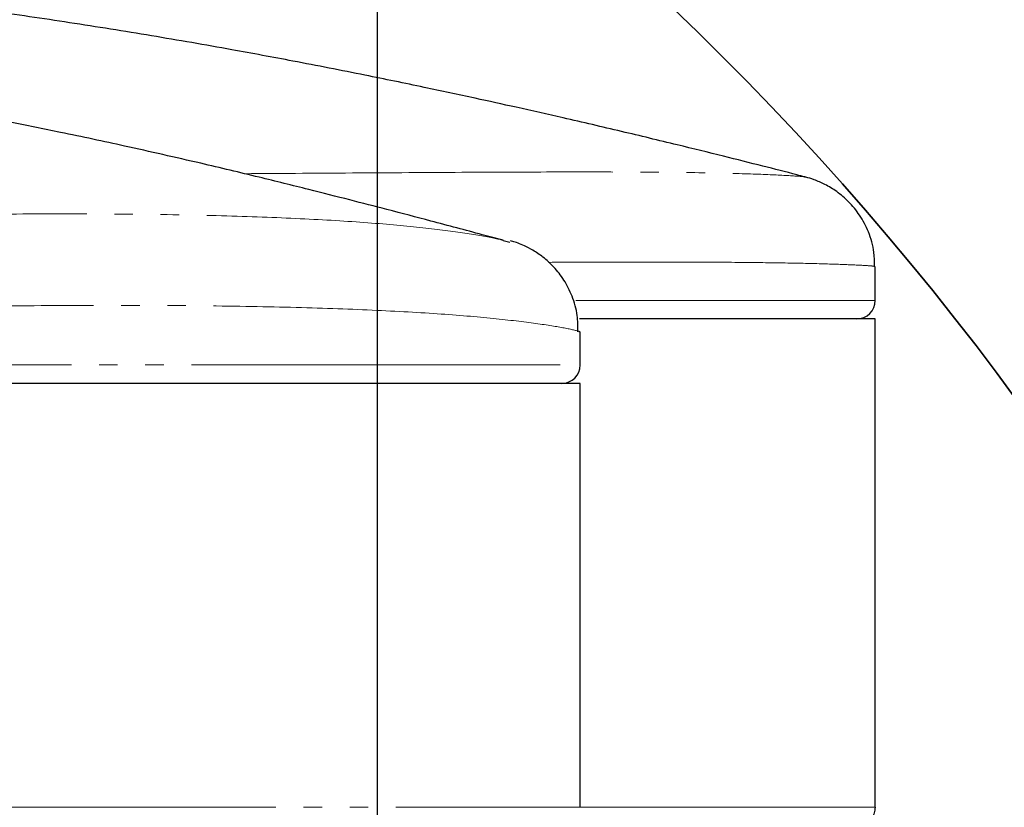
# Model space of a CAD drawing. Header units: millimetres. Extents: x 0 to 7327, y -11399 to -6123.
# Tile 36 of 87: x 2220 to 2273, y -8540 to -8497. Entities that reach past the tile are written whole.
import ezdxf

# ---------------------------------------------------------------- set-up
doc = ezdxf.new("R2010")
doc.units = ezdxf.units.MM
doc.linetypes.add('PHANTOM', pattern=[26.5, 20, -1.5, 1, -1.5, 1, -1.5])
for name, color, linetype, lineweight in [('AM_5', 3, 'Continuous', 25), ('AM_6', 2, 'Continuous', 35), ('LineThick', 7, 'Continuous', 30)]:
    doc.layers.add(name, color=color, linetype=linetype, lineweight=lineweight)
doc.styles.add('HHI_Dims', font='simplex.shx', dxfattribs={"width": 0.8, "bigfont": 'whgtxt.shx'})
doc.dimstyles.new('HHI_Standard$0', dxfattribs={"dimtxt": 3.5, "dimasz": 3.5, "dimexe": 1, "dimexo": 1, "dimgap": 1.5, "dimtad": 1, "dimdec": 0, "dimdsep": 46, "dimtxsty": 'HHI_Dims', "dimcen": 0, "dimclrd": 1, "dimclre": 1, "dimclrt": 1, "dimadec": 3, "dimazin": 2, "dimtp": 0.1, "dimtm": 0.1, "dimtfac": 0.65, "dimtdec": 0, "dimtmove": 0, "dimatfit": 3, "dimldrblk": 'OPEN30', "dimfxl": 1, "dimlwd": -1, "dimlwe": -1, "dimarcsym": 1})

# ---------------------------------------------------------------- blocks, each defined once
blk = doc.blocks.new('*D101')
at = {"layer": 'AM_5', "color": 1, "transparency": 16777216}
for p, q in [((2372.807, -8562.752), (2372.807, -8457.752)), ((2254.965, -8597.752), (2382.807, -8597.752)), ((2372.807, -8610.752), (2372.807, -8597.752)), ((2372.807, -8645.752), (2372.807, -8680.752))]:
    blk.add_line(p, q, dxfattribs=at)
for points in [[(2366.974, -8562.752), (2378.64, -8562.752), (2372.807, -8597.752)], [(2366.974, -8645.752), (2378.64, -8645.752), (2372.807, -8610.752)]]:
    blk.add_solid(points, dxfattribs=at)
at = {"layer": 'Defpoints', "color": 0, "transparency": 16777216}
for p in [(2244.965, -8597.752), (2372.807, -8610.752), (2372.807, -8610.752)]:
    blk.add_point(p, dxfattribs=at)
at = {"layer": 'AM_5', "color": 1, "transparency": 16777216, "insert": (2340.307, -8492.752), "char_height": 35, "attachment_point": 5, "rotation": 90, "style": 'HHI_Dims'}
blk.add_mtext('13', dxfattribs=at)
blk = doc.blocks.new('_Open30')
at = {"color": 0, "linetype": 'ByBlock', "lineweight": -2}
for p, q in [((-1, 0.2679), (0, 0)), ((0, 0), (-1, -0.2679)), ((0, 0), (-1, 0))]:
    blk.add_line(p, q, dxfattribs=at)
blk = doc.blocks.new('*D103')
at = {"layer": 'AM_5', "color": 1, "transparency": 16777216}
for p, q in [((2185.965, -8456.582), (2185.965, -8396.582)), ((2238.965, -8581.752), (2238.965, -8396.582)), ((2150.965, -8406.582), (2040.632, -8406.582)), ((2238.965, -8406.582), (2185.965, -8406.582)), ((2273.965, -8406.582), (2308.965, -8406.582))]:
    blk.add_line(p, q, dxfattribs=at)
for points in [[(2150.965, -8400.748), (2150.965, -8412.415), (2185.965, -8406.582)], [(2273.965, -8400.748), (2273.965, -8412.415), (2238.965, -8406.582)]]:
    blk.add_solid(points, dxfattribs=at)
at = {"layer": 'Defpoints', "color": 0, "transparency": 16777216}
for p in [(2185.965, -8406.582), (2185.965, -8466.582), (2238.965, -8591.752)]:
    blk.add_point(p, dxfattribs=at)
at = {"layer": 'AM_5', "color": 1, "transparency": 16777216, "insert": (2078.298, -8374.082), "char_height": 35, "attachment_point": 5, "style": 'HHI_Dims'}
blk.add_mtext('53', dxfattribs=at)
blk = doc.blocks.new('A$C0AC31FCD')
at = {"color": 7, "linetype": 'Continuous', "lineweight": 25}
for p, q in [((291.08, 222.43), (291.069, 222.428)), ((274.721, 218.994), (275.086, 218.889)), ((294.9, 215.734), (294.9, 217.584)), ((294.9, 214.734), (278.869, 214.734)), ((294.9, 195.234), (294.9, 214.734)), ((278.9, 212.234), (278.9, 214.029)), ((278.9, 211.234), (151.814, 211.234)), ((278.9, 188.234), (278.9, 211.234)), ((294.9, 195.234), (294.894, 195.234)), ((294.894, 188.234), (294.894, 195.234))]:
    blk.add_line(p, q, dxfattribs=at)
at = {"color": 8, "linetype": 'PHANTOM', "lineweight": 18}
for p, q in [((278.654, 215.734), (294.9, 215.734)), ((151.814, 212.234), (278.9, 212.234)), ((215.9, 188.234), (278.9, 188.234)), ((278.9, 188.234), (294.894, 188.234))]:
    blk.add_line(p, q, dxfattribs=at)
at = {"color": 7, "linetype": 'Continuous', "lineweight": 25}
for centre in [(293.9, 215.734), (277.9, 212.234)]:
    blk.add_arc(centre, 1, 270, 0, dxfattribs=at)
for points, knots in [([(291.082, 222.44), (290.941, 222.476), (290.188, 222.671), (288.725, 223.043), (286.564, 223.586), (284.005, 224.216), (281.103, 224.914), (278.193, 225.593), (275.548, 226.191), (273.034, 226.745), (270.298, 227.33), (267.01, 228.006), (263.542, 228.686), (259.669, 229.404), (255.636, 230.105), (251.257, 230.807), (246.632, 231.485), (242.003, 232.093), (237.693, 232.592), (234.182, 232.955), (230.949, 233.256), (227.39, 233.552), (223.428, 233.83), (219.387, 234.062), (215.288, 234.245), (211.441, 234.366), (207.973, 234.436), (204.612, 234.474), (201.057, 234.476), (197.823, 234.444), (195.14, 234.396), (192.858, 234.343), (190.361, 234.27), (187.819, 234.181), (185.207, 234.075), (182.708, 233.963), (180.673, 233.87), (179.215, 233.805), (178.464, 233.774), (178.008, 233.756), (177.53, 233.742), (176.976, 233.729), (175.706, 233.702), (174.077, 233.672), (172.316, 233.639), (170.694, 233.606), (169.143, 233.57), (167.664, 233.532), (166.17, 233.489), (164.783, 233.444), (163.391, 233.396), (161.753, 233.333), (159.597, 233.241), (156.873, 233.107), (153.981, 232.942), (151.229, 232.761), (148.629, 232.571), (145.762, 232.338), (142.637, 232.053), (139.508, 231.734), (136.275, 231.371), (132.725, 230.932), (128.93, 230.408), (125.328, 229.859), (121.854, 229.284), (118.164, 228.622), (114.016, 227.812), (109.74, 226.897), (106.207, 226.074), (103.617, 225.435), (101.636, 224.93), (99.311, 224.312), (97.547, 223.836), (96.532, 223.538), (96.513, 223.532)], [0, 0, 0, 0, 0.002, 0.010619, 0.020459, 0.031905, 0.045597, 0.059888, 0.071209, 0.081041, 0.093124, 0.107092, 0.12395, 0.138097, 0.15657, 0.175282, 0.193412, 0.21451, 0.233239, 0.247289, 0.258462, 0.274003, 0.291914, 0.308132, 0.325937, 0.344505, 0.357413, 0.372134, 0.390553, 0.406449, 0.417294, 0.428974, 0.442152, 0.459083, 0.480633, 0.502786, 0.522525, 0.539382, 0.553555, 0.567067, 0.580942, 0.595869, 0.613371, 0.633729, 0.650384, 0.665071, 0.677522, 0.687805, 0.696358, 0.704275, 0.711656, 0.718971, 0.729257, 0.743097, 0.758144, 0.770437, 0.781802, 0.793882, 0.808121, 0.821981, 0.833891, 0.849578, 0.866563, 0.881047, 0.894285, 0.909476, 0.926651, 0.945505, 0.962351, 0.970525, 0.977789, 0.987138, 0.999759, 1, 1, 1, 1]), ([(274.723, 219.001), (274.347, 219.101), (273.073, 219.44), (270.99, 219.995), (268.623, 220.616), (266.408, 221.189), (264.069, 221.783), (261.371, 222.451), (258.037, 223.248), (254.449, 224.063), (250.991, 224.801), (247.929, 225.417), (244.836, 226.004), (241.366, 226.615), (237.616, 227.216), (234.053, 227.726), (230.936, 228.126), (227.957, 228.47), (224.804, 228.791), (221.421, 229.085), (218.147, 229.318), (215.26, 229.481), (212.814, 229.591), (210.571, 229.669), (208.369, 229.723), (206.077, 229.753), (203.853, 229.758), (201.806, 229.746), (199.725, 229.728), (197.673, 229.712), (195.656, 229.703), (193.687, 229.689), (191.882, 229.665), (190.214, 229.628), (188.063, 229.545), (185.746, 229.418), (183.664, 229.276), (181.994, 229.149), (179.935, 228.973), (177.264, 228.715), (173.652, 228.31), (169.052, 227.694), (163.564, 226.817), (157.211, 225.598), (150.635, 224.131), (146.221, 222.917), (144.178, 222.355)], [0, 0, 0, 0, 0.01102, 0.037347, 0.058698, 0.075337, 0.092495, 0.11238, 0.135001, 0.163912, 0.187669, 0.206241, 0.224762, 0.246571, 0.271163, 0.293596, 0.312628, 0.329905, 0.350716, 0.369841, 0.390252, 0.408176, 0.423394, 0.438395, 0.4602, 0.486325, 0.516919, 0.550837, 0.583476, 0.614399, 0.648648, 0.680525, 0.710037, 0.736808, 0.762575, 0.783913, 0.793282, 0.802037, 0.8114, 0.824226, 0.843332, 0.867181, 0.895772, 0.929105, 0.967187, 1, 1, 1, 1]), ([(294.852, 217.584), (294.857, 217.84), (294.867, 218.478), (294.573, 219.429), (294.093, 220.351), (293.494, 221.084), (292.848, 221.637), (292.201, 222.031), (291.628, 222.277), (291.232, 222.4), (291.092, 222.43), (291.071, 222.435)], [0, 0, 0, 0, 0.113156, 0.282177, 0.434686, 0.573598, 0.699617, 0.812175, 0.908972, 0.98629, 1, 1, 1, 1]), ([(278.771, 214.027), (278.775, 214.325), (278.782, 214.986), (278.499, 215.947), (278.053, 216.833), (277.501, 217.543), (276.914, 218.081), (276.352, 218.46), (275.867, 218.707), (275.495, 218.857), (275.252, 218.937), (275.153, 218.965), (275.111, 218.976)], [0, 0, 0, 0, 0.113554, 0.251929, 0.377818, 0.492662, 0.596435, 0.687726, 0.766872, 0.844489, 0.935042, 1, 1, 1, 1]), ([(294.894, 188.234), (294.885, 188.136), (294.867, 187.925), (294.716, 187.635), (294.492, 187.415), (294.262, 187.295), (294.074, 187.246), (293.939, 187.234), (293.901, 187.234), (293.9, 187.234), (293.9, 187.234)], [0, 0, 0, 0, 0.1393818, 0.2981099, 0.4510222, 0.5836056, 0.7062147, 0.8395102, 0.9902793, 1, 1, 1, 1])]:
    blk.add_open_spline(points, degree=3, knots=knots, dxfattribs=at)
at = {"color": 8, "linetype": 'PHANTOM', "lineweight": 18}
for points, knots in [([(260.672, 222.613), (262.8, 222.626), (267.15, 222.653), (272.94, 222.692), (278.124, 222.71), (282.517, 222.701), (286.067, 222.661), (288.732, 222.584), (290.396, 222.503), (291.17, 222.439), (291.09, 222.431), (291.08, 222.43)], [0, 0, 0, 0, 0.1181119, 0.241502, 0.365204, 0.4892943, 0.6130001, 0.7360577, 0.8594949, 0.9825464, 1, 1, 1, 1]), ([(232.145, 220.191), (234.634, 220.241), (239.242, 220.334), (245.543, 220.413), (251.136, 220.439), (256.294, 220.406), (260.939, 220.298), (265.03, 220.119), (268.483, 219.88), (271.271, 219.585), (273.305, 219.291), (274.457, 219.074), (274.685, 219.005), (274.721, 218.994)], [0, 0, 0, 0, 0.1133, 0.209769, 0.306541, 0.403015, 0.500182, 0.597651, 0.694822, 0.790384, 0.88623, 0.981775, 1, 1, 1, 1]), ([(294.831, 217.583), (294.85, 217.585), (294.917, 217.59), (294.447, 217.627), (293.44, 217.678), (291.829, 217.732), (289.674, 217.777), (287.008, 217.807), (283.822, 217.82), (280.565, 217.817), (278.162, 217.806), (277.188, 217.802)], [0, 0, 0, 0, 0.049447, 0.171232, 0.293017, 0.418307, 0.543597, 0.665928, 0.78826, 0.914148, 1, 1, 1, 1]), ([(278.825, 214.029), (278.846, 214.03), (278.96, 214.036), (278.398, 214.181), (277.082, 214.414), (274.946, 214.691), (272.084, 214.962), (268.472, 215.184), (264.176, 215.35), (259.268, 215.449), (253.793, 215.476), (247.84, 215.447), (240.947, 215.365), (235.829, 215.267), (232.976, 215.213)], [0, 0, 0, 0, 0.019864, 0.106294, 0.19263, 0.279235, 0.365573, 0.453086, 0.540878, 0.62839, 0.715581, 0.803052, 0.890245, 1, 1, 1, 1])]:
    blk.add_open_spline(points, degree=3, knots=knots, dxfattribs=at)
blk = doc.blocks.new('A$C453C05D6')
at = {"layer": 'LineThick', "color": 0}
blk.add_blockref('A$C0AC31FCD', (22.303, 57.212), dxfattribs=at)

msp = doc.modelspace()

# ---------------------------------------------------------------- linework, layer by layer
at = {"layer": 'AM_6'}
msp.add_circle((2145.965, -8610.752), 158, dxfattribs=at)

# ---------------------------------------------------------------- block references
at = {"layer": 'LineThick', "color": 0}
msp.add_blockref('A$C453C05D6', (1948.762, -8785.199), dxfattribs=at)

# ---------------------------------------------------------------- dimensions: what is measured, and where the dimension line sits
at = {"layer": 'AM_5'}
dim = msp.add_linear_dim(base=(2185.965, -8406.582), p1=(2238.965, -8591.752), p2=(2185.965, -8466.582), dimstyle='HHI_Standard$0', override={"dimscale": 10, "dimdec": 0}, dxfattribs=at)
dim.commit()
dim.dimension.update_dxf_attribs({"geometry": '*D103', "text_midpoint": (2078.298, -8374.082)})
dim = msp.add_linear_dim(base=(2372.807, -8610.752), p1=(2244.965, -8597.752), p2=(2372.807, -8610.752), angle=90, dimstyle='HHI_Standard$0', override={"dimscale": 10}, dxfattribs=at)
dim.commit()
dim.dimension.update_dxf_attribs({"geometry": '*D101', "text_midpoint": (2372.807, -8492.752), "dimtype": 160})

doc.saveas('drawing.dxf')
